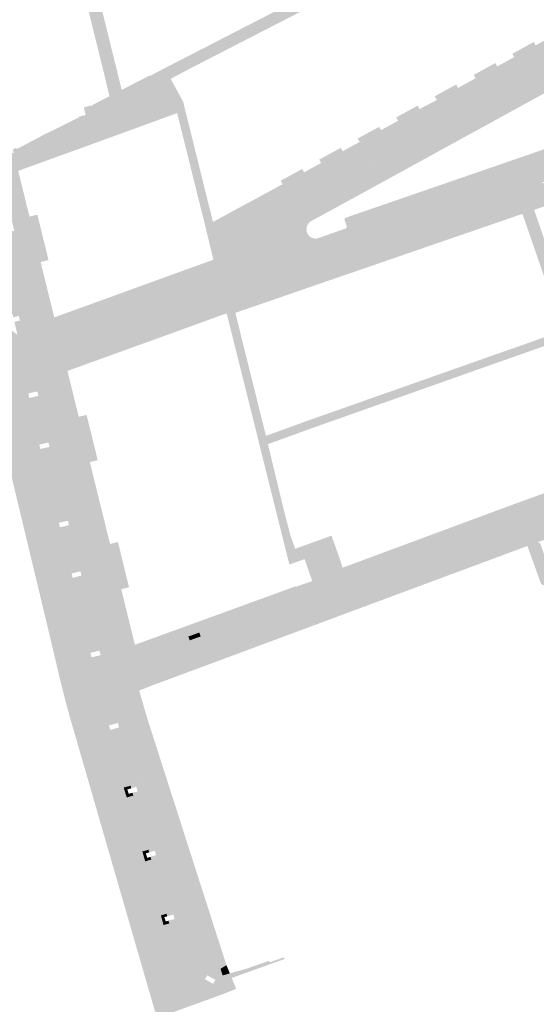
# Model space of a CAD drawing. Header units: inches. Extents: x 83221 to 84763, y 445855 to 447258.
# Tile 45 of 58: x 84414 to 84502, y 446314 to 446482. Entities that reach past the tile are written whole.
import ezdxf

# ---------------------------------------------------------------- set-up
doc = ezdxf.new("R2010")
doc.units = ezdxf.units.IN
doc.header["$MEASUREMENT"] = 0

msp = doc.modelspace()

# ---------------------------------------------------------------- hatches: boundary and pattern name
for points in [[(84436.69, 446471.03), (84437.27, 446468.8), (84421.72, 446460.94), (84415.13, 446457.6), (84414.35, 446460.41), (84416.27, 446461.42), (84418.14, 446462.41), (84420.09, 446463.37), (84422.68, 446464.66), (84424.12, 446465.39), (84424.09, 446465.5), (84425.22, 446465.76), (84425.19, 446465.88), (84425.17, 446465.96), (84424.91, 446467.06), (84426.45, 446467.44), (84426.43, 446467.5), (84427.62, 446468.11), (84429.29, 446468.97), (84428.71, 446471.38), (84428.5, 446472.29), (84427.07, 446478.08), (84426.85, 446478.97), (84425.42, 446484.76), (84425.2, 446485.66), (84424.44, 446488.74), (84426.82, 446489.09), (84427.31, 446487.25), (84427.25, 446487.22), (84427.97, 446484.53), (84428.02, 446484.42), (84427.83, 446484.4), (84428.06, 446483.49), (84431.15, 446471), (84431.38, 446470.06), (84436.27, 446472.57), (84436.31, 446472.47), (84437.26, 446473.01), (84446.05, 446477.53), (84451.65, 446480.42), (84456.05, 446482.68), (84460.44, 446484.94), (84466.08, 446487.84), (84470.46, 446490.09), (84474.87, 446492.37), (84480.62, 446495.27), (84484.98, 446497.54), (84489.38, 446499.83), (84495.02, 446502.72), (84499.4, 446504.94), (84503.8, 446507.17), (84509.35, 446510.08), (84511.4, 446511.14), (84513.53, 446512.23), (84518.93, 446515.02), (84521, 446516.08), (84523.11, 446517.17), (84525.72, 446518.52), (84526.01, 446518.67), (84526.5, 446517.77), (84526.76, 446517.29), (84527.08, 446516.92), (84523.97, 446515.32), (84516.63, 446511.55), (84513.56, 446509.97), (84510.49, 446508.39), (84503.2, 446504.64), (84500.14, 446503.07), (84497.08, 446501.49), (84489.91, 446497.8), (84486.84, 446496.22), (84483.78, 446494.65), (84476.42, 446490.86), (84473.35, 446489.28), (84470.28, 446487.71), (84463.01, 446483.97), (84461.31, 446483.09), (84459.95, 446482.39), (84456.89, 446480.82), (84449.77, 446477.16), (84446.71, 446475.58), (84443.65, 446474.01), (84439.75, 446471.95), (84441.88, 446468.03), (84446.97, 446447.48), (84445.66, 446446.76), (84445.52, 446447.31), (84440.9, 446465.89), (84440.84, 446466.08), (84440.62, 446467), (84439.13, 446469.74), (84438.05, 446471.72), (84436.69, 446471.03)], [(84533.44, 446489.81), (84495.88, 446469.22), (84454.21, 446446.36), (84450.51, 446444.29), (84450.55, 446444.31), (84450.59, 446444.35), (84450.62, 446444.38), (84450.65, 446444.42), (84450.68, 446444.46), (84450.71, 446444.5), (84450.73, 446444.54), (84450.74, 446444.59), (84450.76, 446444.64), (84450.77, 446444.69), (84450.77, 446444.74), (84450.77, 446444.79), (84450.76, 446444.84), (84450.75, 446444.89), (84450.74, 446444.93), (84450.72, 446444.98), (84450.23, 446445.86), (84450.22, 446445.88), (84450.21, 446445.91), (84450.2, 446445.93), (84450.19, 446445.96), (84450.19, 446445.98), (84450.19, 446446.01), (84450.19, 446446.03), (84450.19, 446446.06), (84450.19, 446446.08), (84450.2, 446446.11), (84450.21, 446446.13), (84450.22, 446446.16), (84450.24, 446446.18), (84450.25, 446446.2), (84450.27, 446446.22), (84450.29, 446446.23), (84450.31, 446446.25), (84450.33, 446446.26), (84450.35, 446446.28), (84494.6, 446470.54), (84523.08, 446486.2), (84532.13, 446491.18), (84532.79, 446490.03), (84532.81, 446490), (84532.83, 446489.96), (84532.86, 446489.93), (84532.89, 446489.9), (84532.92, 446489.87), (84532.96, 446489.85), (84532.99, 446489.82), (84533.03, 446489.81), (84533.07, 446489.79), (84533.11, 446489.78), (84533.15, 446489.77), (84533.19, 446489.77), (84533.23, 446489.77), (84533.28, 446489.77), (84533.32, 446489.78), (84533.36, 446489.78), (84533.4, 446489.8), (84533.44, 446489.81), (84533.44, 446489.81)], [(84494.6, 446470.54), (84450.35, 446446.28), (84450.33, 446446.26), (84450.32, 446446.26), (84450.3, 446446.25), (84450.23, 446446.18), (84450.18, 446446.06), (84450.19, 446445.93), (84450.23, 446445.86), (84450.72, 446444.98), (84450.74, 446444.93), (84450.75, 446444.89), (84450.76, 446444.84), (84450.77, 446444.79), (84450.77, 446444.74), (84450.77, 446444.69), (84450.76, 446444.64), (84450.74, 446444.59), (84450.73, 446444.54), (84450.71, 446444.5), (84450.68, 446444.46), (84450.65, 446444.42), (84450.62, 446444.38), (84450.59, 446444.35), (84450.55, 446444.31), (84450.51, 446444.29), (84450.47, 446444.26), (84450.31, 446444.11), (84450.23, 446444.02), (84450.15, 446443.91), (84450.08, 446443.8), (84450.02, 446443.68), (84449.98, 446443.56), (84449.94, 446443.44), (84449.92, 446443.32), (84449.9, 446443.2), (84449.9, 446443.08), (84449.91, 446442.95), (84449.73, 446440.95), (84449.73, 446440.87), (84449.72, 446440.8), (84449.7, 446440.73), (84449.68, 446440.66), (84449.65, 446440.59), (84449.62, 446440.52), (84449.58, 446440.46), (84449.54, 446440.41), (84449.49, 446440.35), (84449.44, 446440.31), (84449.38, 446440.26), (84448.64, 446439.57), (84448.44, 446439.41), (84448.23, 446439.26), (84448.02, 446439.14), (84447.04, 446441.06), (84445.66, 446446.76), (84446.97, 446447.48), (84455.97, 446452.35), (84458.56, 446453.77), (84458.87, 446453.94), (84462.55, 446455.96), (84465.13, 446457.38), (84465.45, 446457.55), (84469.15, 446459.56), (84471.71, 446460.98), (84472.03, 446461.16), (84475.67, 446463.16), (84478.28, 446464.59), (84478.6, 446464.77), (84482.27, 446466.78), (84484.89, 446468.15), (84485.23, 446468.33), (84488.85, 446470.39), (84491.49, 446471.84), (84491.86, 446472.05), (84495.54, 446474.07), (84498.12, 446475.48), (84498.44, 446475.66), (84502.1, 446477.67), (84504.69, 446479.09), (84505.02, 446479.27), (84508.7, 446481.29), (84511.27, 446482.7), (84511.59, 446482.88), (84515.26, 446484.89), (84517.84, 446486.3), (84518.16, 446486.48), (84521.85, 446488.5), (84523.08, 446486.2), (84494.6, 446470.54)], [(84417.35, 446447.18), (84418.5, 446442.5), (84418.88, 446440.96), (84417.53, 446440.63), (84418, 446438.72), (84419.86, 446431.16), (84419.95, 446431.19), (84420.7, 446429.14), (84417.79, 446428.08), (84416.84, 446427.75), (84416.47, 446427.67), (84416.09, 446427.62), (84415.72, 446427.6), (84415.34, 446427.62), (84414.96, 446427.67), (84414.6, 446427.76), (84414.24, 446427.87), (84413.89, 446428.02), (84413.56, 446428.2), (84413.05, 446430.41), (84414, 446430.63), (84413.81, 446431.4), (84412.87, 446431.17), (84412.75, 446431.71), (84416.27, 446432.57), (84414.06, 446441.9), (84410.59, 446441.05), (84409.95, 446443.83), (84410.84, 446444.04), (84410.63, 446444.8), (84409.77, 446444.6), (84409.64, 446445.15), (84413.03, 446445.98), (84410.76, 446455.31), (84406.13, 446454.19), (84405.44, 446457.07), (84407.36, 446457.5), (84402.09, 446478.79), (84400.3, 446478.37), (84400.12, 446479.12), (84400.07, 446479.35), (84400.04, 446479.52), (84400.73, 446479.7), (84400.85, 446479.19), (84402.26, 446479.38), (84402.2, 446480.1), (84403.18, 446480.36), (84408.55, 446460.18), (84409.1, 446458.12), (84412.92, 446459.31), (84413.69, 446456.22), (84415.15, 446450.3), (84415.62, 446448.39), (84416.97, 446448.72), (84417.35, 446447.18)], [(84512.99, 446474.63), (84475.18, 446453.87), (84475.08, 446454.05), (84476.14, 446454.62), (84474.65, 446457.29), (84473.61, 446456.73), (84473.5, 446456.94), (84495.88, 446469.22), (84511.31, 446477.68), (84511.43, 446477.47), (84510.42, 446476.91), (84511.89, 446474.24), (84512.89, 446474.8), (84512.99, 446474.63)], [(84502.1, 446477.67), (84498.44, 446475.66), (84498.12, 446476.23), (84501.79, 446478.25), (84502.1, 446477.67), (84502.1, 446477.67)], [(84495.54, 446474.07), (84491.86, 446472.05), (84491.54, 446472.62), (84495.23, 446474.65), (84495.54, 446474.07), (84495.54, 446474.07)], [(84440.84, 446466.08), (84433.07, 446463.24), (84428.75, 446461.67), (84426.21, 446460.74), (84413.78, 446456.24), (84413.69, 446456.22), (84412.92, 446459.31), (84412.78, 446459.89), (84413.33, 446460.15), (84413.45, 446459.94), (84414.35, 446460.41), (84415.13, 446457.6), (84421.72, 446460.94), (84437.27, 446468.8), (84436.69, 446471.03), (84438.05, 446471.72), (84439.13, 446469.74), (84440.62, 446467), (84440.84, 446466.08), (84440.84, 446466.08)], [(84512.3, 446453.15), (84507.19, 446451.39), (84501.85, 446449.54), (84499.86, 446448.86), (84497.52, 446448.05), (84494.52, 446447.02), (84489.42, 446445.26), (84484.31, 446443.5), (84479.21, 446441.74), (84477.1, 446441.01), (84474.1, 446439.97), (84468.99, 446438.22), (84463.89, 446436.46), (84461.58, 446435.66), (84458.79, 446434.69), (84456.48, 446433.89), (84453.44, 446432.85), (84450.8, 446431.94), (84449.97, 446434.45), (84450.2, 446434.54), (84450.44, 446434.64), (84450.66, 446434.76), (84450.88, 446434.89), (84451.09, 446435.04), (84451.29, 446435.2), (84452.91, 446436.54), (84453.09, 446436.7), (84453.29, 446436.85), (84453.49, 446436.99), (84453.72, 446437.11), (84453.95, 446437.21), (84454.2, 446437.29), (84454.24, 446437.3), (84454.28, 446437.31), (84454.32, 446437.31), (84454.36, 446437.31), (84454.4, 446437.31), (84454.44, 446437.3), (84454.48, 446437.29), (84454.52, 446437.28), (84454.56, 446437.26), (84454.59, 446437.24), (84454.63, 446437.22), (84454.66, 446437.2), (84454.69, 446437.17), (84454.72, 446437.14), (84454.74, 446437.11), (84454.76, 446437.07), (84454.78, 446437.04), (84454.8, 446437), (84454.81, 446436.96), (84455.16, 446436.04), (84455.17, 446436.02), (84455.17, 446436), (84455.18, 446435.98), (84455.19, 446435.96), (84455.2, 446435.94), (84455.21, 446435.92), (84455.22, 446435.9), (84455.24, 446435.89), (84455.25, 446435.88), (84455.27, 446435.86), (84455.29, 446435.85), (84455.31, 446435.84), (84455.33, 446435.84), (84455.35, 446435.83), (84455.37, 446435.83), (84455.39, 446435.82), (84455.41, 446435.82), (84455.43, 446435.83), (84455.45, 446435.83), (84455.47, 446435.83), (84455.49, 446435.84), (84455.51, 446435.85), (84464.89, 446439.07), (84464.91, 446439.08), (84464.93, 446439.1), (84464.96, 446439.11), (84464.98, 446439.12), (84465, 446439.14), (84465.01, 446439.16), (84465.03, 446439.18), (84465.05, 446439.2), (84465.06, 446439.23), (84465.07, 446439.25), (84465.08, 446439.27), (84465.08, 446439.3), (84465.09, 446439.33), (84465.09, 446439.35), (84465.09, 446439.38), (84465.08, 446439.4), (84465.08, 446439.43), (84465.07, 446439.46), (84465.06, 446439.5), (84465.05, 446439.55), (84465.04, 446439.59), (84465.04, 446439.64), (84465.05, 446439.69), (84465.05, 446439.73), (84465.07, 446439.78), (84465.08, 446439.82), (84465.1, 446439.86), (84465.13, 446439.9), (84465.15, 446439.94), (84465.18, 446439.97), (84465.21, 446440), (84465.25, 446440.03), (84465.28, 446440.06), (84465.32, 446440.08), (84465.36, 446440.1), (84465.4, 446440.11), (84465.44, 446440.12), (84465.48, 446440.13), (84465.53, 446440.13), (84465.57, 446440.13), (84465.61, 446440.12), (84465.65, 446440.12), (84465.69, 446440.1), (84465.73, 446440.09), (84465.77, 446440.07), (84465.8, 446440.05), (84465.84, 446440.02), (84465.87, 446440), (84465.9, 446439.97), (84465.92, 446439.94), (84465.94, 446439.9), (84465.96, 446439.87), (84465.98, 446439.83), (84466, 446439.79), (84466, 446439.77), (84466.01, 446439.74), (84466.02, 446439.72), (84466.03, 446439.69), (84466.05, 446439.67), (84466.06, 446439.65), (84466.08, 446439.63), (84466.1, 446439.62), (84466.12, 446439.6), (84466.14, 446439.59), (84466.17, 446439.58), (84466.19, 446439.57), (84466.21, 446439.56), (84466.24, 446439.56), (84466.26, 446439.55), (84466.29, 446439.55), (84466.31, 446439.55), (84466.34, 446439.56), (84466.36, 446439.56), (84466.38, 446439.57), (84466.41, 446439.58), (84490.98, 446448.09), (84491, 446448.1), (84491.02, 446448.1), (84491.04, 446448.1), (84491.05, 446448.11), (84491.07, 446448.12), (84491.09, 446448.13), (84491.11, 446448.14), (84491.12, 446448.16), (84491.14, 446448.17), (84491.15, 446448.19), (84491.16, 446448.2), (84491.17, 446448.22), (84491.18, 446448.24), (84491.19, 446448.26), (84491.19, 446448.28), (84491.2, 446448.3), (84491.2, 446448.32), (84491.2, 446448.34), (84491.19, 446448.36), (84491.19, 446448.38), (84491.18, 446448.4), (84491.18, 446448.42), (84491.17, 446448.44), (84491.15, 446448.46), (84491.14, 446448.5), (84491.13, 446448.54), (84491.12, 446448.58), (84491.12, 446448.62), (84491.12, 446448.66), (84491.12, 446448.71), (84491.13, 446448.75), (84491.14, 446448.79), (84491.16, 446448.83), (84491.18, 446448.87), (84491.2, 446448.9), (84491.22, 446448.94), (84491.25, 446448.97), (84491.28, 446449), (84491.31, 446449.02), (84491.34, 446449.05), (84491.38, 446449.07), (84491.41, 446449.08), (84491.45, 446449.1), (84491.49, 446449.11), (84491.53, 446449.12), (84491.57, 446449.13), (84491.61, 446449.14), (84491.65, 446449.14), (84491.69, 446449.14), (84491.73, 446449.13), (84491.77, 446449.12), (84491.81, 446449.11), (84491.85, 446449.09), (84491.88, 446449.07), (84491.91, 446449.05), (84491.94, 446449.03), (84491.97, 446449), (84492, 446448.98), (84492.02, 446448.95), (84492.04, 446448.91), (84492.06, 446448.88), (84492.07, 446448.84), (84492.08, 446448.81), (84492.09, 446448.77), (84492.1, 446448.75), (84492.12, 446448.72), (84492.14, 446448.7), (84492.15, 446448.68), (84492.17, 446448.66), (84492.19, 446448.65), (84492.22, 446448.63), (84492.24, 446448.62), (84492.26, 446448.61), (84492.29, 446448.6), (84492.32, 446448.6), (84492.34, 446448.59), (84492.37, 446448.59), (84492.4, 446448.59), (84492.42, 446448.6), (84492.45, 446448.6), (84492.48, 446448.61), (84497.19, 446450.25), (84497.21, 446450.26), (84497.24, 446450.26), (84497.26, 446450.27), (84497.28, 446450.27), (84497.3, 446450.28), (84497.32, 446450.3), (84497.34, 446450.31), (84497.35, 446450.32), (84497.37, 446450.34), (84497.39, 446450.36), (84497.4, 446450.38), (84497.41, 446450.4), (84497.42, 446450.42), (84497.43, 446450.44), (84497.43, 446450.46), (84497.44, 446450.48), (84497.44, 446450.5), (84497.44, 446450.52), (84497.44, 446450.55), (84497.43, 446450.57), (84497.43, 446450.59), (84497.42, 446450.61), (84497.41, 446450.63), (84497.4, 446450.65), (84497.06, 446451.58), (84497.05, 446451.61), (84497.04, 446451.65), (84497.03, 446451.69), (84497.02, 446451.72), (84497.02, 446451.76), (84497.02, 446451.8), (84497.02, 446451.84), (84497.03, 446451.88), (84497.04, 446451.91), (84497.05, 446451.95), (84497.07, 446451.98), (84497.09, 446452.02), (84497.11, 446452.05), (84497.13, 446452.08), (84497.16, 446452.11), (84497.19, 446452.13), (84497.22, 446452.15), (84497.26, 446452.17), (84503.04, 446454.17), (84503.08, 446454.18), (84503.12, 446454.18), (84503.17, 446454.19), (84503.21, 446454.19), (84503.25, 446454.19), (84503.3, 446454.18), (84503.34, 446454.17), (84503.38, 446454.16), (84503.42, 446454.14), (84503.46, 446454.12), (84503.49, 446454.1), (84503.53, 446454.07), (84503.56, 446454.04), (84503.59, 446454.01), (84503.61, 446453.98), (84503.64, 446453.94), (84503.66, 446453.9), (84503.67, 446453.86), (84504.02, 446452.91), (84504.03, 446452.88), (84504.05, 446452.86), (84504.06, 446452.84), (84504.08, 446452.82), (84504.09, 446452.8), (84504.11, 446452.78), (84504.13, 446452.76), (84504.15, 446452.75), (84504.18, 446452.74), (84504.2, 446452.73), (84504.23, 446452.72), (84504.25, 446452.71), (84504.28, 446452.71), (84504.3, 446452.71), (84504.33, 446452.71), (84504.35, 446452.71), (84504.38, 446452.72), (84504.4, 446452.72), (84513.82, 446456), (84513.85, 446456), (84513.87, 446456.01), (84513.89, 446456.01), (84513.91, 446456.02), (84513.93, 446456.03), (84513.95, 446456.05), (84513.97, 446456.06), (84513.99, 446456.08), (84514.01, 446456.1), (84514.02, 446456.11), (84514.03, 446456.13), (84514.04, 446456.16), (84514.05, 446456.18), (84514.06, 446456.2), (84514.06, 446456.22), (84514.06, 446456.24), (84514.06, 446456.26), (84514.06, 446456.29), (84514.06, 446456.31), (84514.06, 446456.33), (84514.05, 446456.35), (84514.04, 446456.37), (84514.03, 446456.41), (84514.01, 446456.45), (84514.01, 446456.49), (84514, 446456.53), (84514, 446456.57), (84514, 446456.61), (84514.01, 446456.65), (84514.02, 446456.69), (84514.03, 446456.73), (84514.05, 446456.76), (84514.07, 446456.8), (84514.09, 446456.83), (84514.12, 446456.87), (84514.14, 446456.89), (84514.17, 446456.92), (84514.21, 446456.95), (84514.24, 446456.97), (84514.28, 446456.98), (84514.32, 446457), (84514.36, 446457.01), (84514.4, 446457.02), (84514.44, 446457.03), (84514.49, 446457.03), (84514.53, 446457.03), (84514.57, 446457.03), (84514.62, 446457.02), (84514.66, 446457.01), (84514.7, 446456.99), (84514.74, 446456.97), (84514.78, 446456.95), (84514.82, 446456.93), (84514.85, 446456.9), (84514.89, 446456.87), (84514.91, 446456.83), (84514.94, 446456.79), (84514.96, 446456.75), (84514.98, 446456.71), (84515, 446456.67), (84515.01, 446456.65), (84515.02, 446456.63), (84515.03, 446456.6), (84515.05, 446456.58), (84515.06, 446456.57), (84515.08, 446456.55), (84515.1, 446456.53), (84515.12, 446456.52), (84515.15, 446456.51), (84515.17, 446456.5), (84515.19, 446456.49), (84515.22, 446456.49), (84515.24, 446456.48), (84515.26, 446456.48), (84515.29, 446456.48), (84515.31, 446456.48), (84515.34, 446456.49), (84515.36, 446456.5), (84539.94, 446464.98), (84539.96, 446464.99), (84539.98, 446465), (84540, 446465), (84540.02, 446465.01), (84540.04, 446465.02), (84540.05, 446465.04), (84540.07, 446465.05), (84540.08, 446465.07), (84540.1, 446465.08), (84540.11, 446465.1), (84540.12, 446465.12), (84540.13, 446465.14), (84540.13, 446465.16), (84540.14, 446465.18), (84540.14, 446465.2), (84540.14, 446465.22), (84540.14, 446465.24), (84540.14, 446465.26), (84540.14, 446465.28), (84540.13, 446465.3), (84540.13, 446465.32), (84540.12, 446465.34), (84540.11, 446465.35), (84540.1, 446465.39), (84540.09, 446465.44), (84540.08, 446465.48), (84540.08, 446465.52), (84540.09, 446465.57), (84540.09, 446465.61), (84540.11, 446465.65), (84540.12, 446465.69), (84540.14, 446465.73), (84540.16, 446465.77), (84540.18, 446465.81), (84540.21, 446465.84), (84540.24, 446465.87), (84540.27, 446465.9), (84540.31, 446465.93), (84540.35, 446465.95), (84540.39, 446465.97), (84540.43, 446465.99), (84540.47, 446466.01), (84540.52, 446466.01), (84540.56, 446466.01), (84540.61, 446466.01), (84540.65, 446466), (84540.7, 446466), (84540.74, 446465.98), (84540.78, 446465.97), (84540.83, 446465.95), (84540.87, 446465.92), (84540.91, 446465.89), (84540.94, 446465.86), (84540.98, 446465.82), (84541.01, 446465.79), (84541.04, 446465.75), (84541.06, 446465.7), (84541.08, 446465.66), (84541.08, 446465.64), (84541.09, 446465.62), (84541.09, 446465.6), (84541.1, 446465.58), (84541.11, 446465.57), (84541.12, 446465.55), (84541.13, 446465.54), (84541.14, 446465.52), (84541.15, 446465.51), (84541.17, 446465.5), (84541.18, 446465.49), (84541.2, 446465.48), (84541.22, 446465.47), (84541.24, 446465.46), (84541.26, 446465.46), (84541.28, 446465.45), (84541.3, 446465.45), (84541.32, 446465.45), (84541.33, 446465.46), (84541.35, 446465.46), (84541.37, 446465.47), (84541.39, 446465.47), (84541.41, 446465.48), (84541.43, 446465.49), (84541.44, 446465.5), (84541.46, 446465.52), (84550.88, 446468.78), (84550.91, 446468.78), (84550.93, 446468.8), (84550.95, 446468.81), (84550.97, 446468.82), (84550.99, 446468.84), (84551, 446468.85), (84551.02, 446468.87), (84551.03, 446468.89), (84551.04, 446468.91), (84551.05, 446468.94), (84551.06, 446468.96), (84551.07, 446468.98), (84551.07, 446469.01), (84551.07, 446469.03), (84551.07, 446469.06), (84551.07, 446469.08), (84551.07, 446469.11), (84551.06, 446469.13), (84550.73, 446470.08), (84550.71, 446470.12), (84550.71, 446470.16), (84550.7, 446470.21), (84550.7, 446470.25), (84550.7, 446470.3), (84550.71, 446470.34), (84550.72, 446470.39), (84550.74, 446470.43), (84550.76, 446470.47), (84550.78, 446470.51), (84550.81, 446470.55), (84550.84, 446470.59), (84550.87, 446470.62), (84550.91, 446470.65), (84550.95, 446470.68), (84550.99, 446470.71), (84551.03, 446470.72), (84551.9, 446470.99), (84552.07, 446471.05), (84554.07, 446467.47), (84543.17, 446463.68), (84543.13, 446463.8), (84540.8, 446463), (84537.82, 446461.97), (84532.71, 446460.21), (84527.61, 446458.44), (84522.5, 446456.68), (84520.4, 446455.95), (84517.4, 446454.92), (84512.3, 446453.15), (84512.3, 446453.15)], [(84538.07, 446469.93), (84498.08, 446456.13), (84469.61, 446446.34), (84469.64, 446446.36), (84469.67, 446446.39), (84469.7, 446446.42), (84469.73, 446446.45), (84469.75, 446446.48), (84469.77, 446446.52), (84469.79, 446446.55), (84469.8, 446446.59), (84469.81, 446446.63), (84469.82, 446446.67), (84469.82, 446446.71), (84469.82, 446446.75), (84469.82, 446446.79), (84469.81, 446446.83), (84469.8, 446446.86), (84469.79, 446446.9), (84469.46, 446447.81), (84469.45, 446447.83), (84469.45, 446447.86), (84469.44, 446447.88), (84469.44, 446447.91), (84469.44, 446447.93), (84469.44, 446447.95), (84469.44, 446447.98), (84469.45, 446448), (84469.46, 446448.03), (84469.47, 446448.05), (84469.48, 446448.07), (84469.49, 446448.09), (84469.51, 446448.11), (84469.52, 446448.13), (84469.54, 446448.14), (84469.56, 446448.16), (84469.58, 446448.17), (84469.6, 446448.18), (84469.63, 446448.19), (84469.65, 446448.2), (84497.37, 446457.76), (84536.71, 446471.38), (84536.74, 446471.39), (84536.77, 446471.4), (84536.79, 446471.4), (84536.82, 446471.4), (84536.84, 446471.4), (84536.87, 446471.4), (84536.9, 446471.39), (84536.92, 446471.38), (84536.95, 446471.37), (84536.97, 446471.36), (84536.99, 446471.35), (84537.01, 446471.33), (84537.03, 446471.31), (84537.05, 446471.3), (84537.06, 446471.28), (84537.08, 446471.26), (84537.09, 446471.23), (84537.1, 446471.21), (84537.43, 446470.27), (84537.45, 446470.22), (84537.47, 446470.18), (84537.5, 446470.14), (84537.53, 446470.1), (84537.56, 446470.06), (84537.6, 446470.03), (84537.63, 446470), (84537.67, 446469.98), (84537.72, 446469.96), (84537.76, 446469.94), (84537.8, 446469.93), (84537.85, 446469.92), (84537.89, 446469.91), (84537.94, 446469.91), (84537.98, 446469.92), (84538.03, 446469.92), (84538.07, 446469.93), (84538.07, 446469.93)], [(84488.85, 446470.39), (84485.23, 446468.33), (84484.85, 446468.95), (84488.53, 446470.97), (84488.85, 446470.39), (84488.85, 446470.39)], [(84482.27, 446466.78), (84478.6, 446464.77), (84478.28, 446465.35), (84481.96, 446467.36), (84482.27, 446466.78), (84482.27, 446466.78)], [(84475.67, 446463.16), (84472.03, 446461.16), (84471.71, 446461.74), (84475.38, 446463.74), (84475.67, 446463.16), (84475.67, 446463.16)], [(84503.04, 446454.17), (84497.26, 446452.17), (84478.12, 446445.56), (84478.05, 446445.76), (84479.06, 446446.11), (84478.06, 446449), (84477.05, 446448.65), (84476.97, 446448.87), (84498.08, 446456.13), (84518.02, 446463.01), (84518.08, 446462.83), (84516.92, 446462.43), (84517.91, 446459.53), (84519.08, 446459.94), (84519.15, 446459.73), (84503.04, 446454.17)], [(84469.15, 446459.56), (84465.45, 446457.55), (84465.13, 446458.13), (84468.81, 446460.15), (84469.15, 446459.56), (84469.15, 446459.56)], [(84478.12, 446445.56), (84454.2, 446437.29), (84453.95, 446437.21), (84453.72, 446437.11), (84453.49, 446436.99), (84453.29, 446436.85), (84453.09, 446436.7), (84452.91, 446436.54), (84451.29, 446435.2), (84451.09, 446435.04), (84450.88, 446434.89), (84450.66, 446434.76), (84450.44, 446434.64), (84450.2, 446434.54), (84449.97, 446434.45), (84443.72, 446432.18), (84438.53, 446430.29), (84430.96, 446427.54), (84429.07, 446426.86), (84426.25, 446425.84), (84424.33, 446425.18), (84422.62, 446429.84), (84425.81, 446430.99), (84428.63, 446432.03), (84437.36, 446435.17), (84443.01, 446437.24), (84447.29, 446438.82), (84447.53, 446438.9), (84447.77, 446439.01), (84448.02, 446439.14), (84448.02, 446439.14), (84448.23, 446439.26), (84448.44, 446439.41), (84448.64, 446439.57), (84449.38, 446440.26), (84449.49, 446440.35), (84449.63, 446440.52), (84449.7, 446440.69), (84449.73, 446440.84), (84449.73, 446440.95), (84449.91, 446442.95), (84449.9, 446443.08), (84449.9, 446443.2), (84449.92, 446443.32), (84449.94, 446443.44), (84449.98, 446443.56), (84450.02, 446443.68), (84450.08, 446443.8), (84450.15, 446443.91), (84450.23, 446444.02), (84450.31, 446444.11), (84450.41, 446444.2), (84450.51, 446444.29), (84454.21, 446446.36), (84473.5, 446456.94), (84473.61, 446456.73), (84472.73, 446456.25), (84474.21, 446453.57), (84475.08, 446454.05), (84475.18, 446453.87), (84468.47, 446450.19), (84463.81, 446447.65), (84463.7, 446447.59), (84463.53, 446447.47), (84463.34, 446447.28), (84463.18, 446447.06), (84463.06, 446446.81), (84463, 446446.61), (84462.96, 446446.4), (84462.96, 446446.1), (84463, 446445.82), (84463.1, 446445.54), (84463.23, 446445.31), (84463.39, 446445.1), (84463.59, 446444.93), (84463.82, 446444.79), (84464.08, 446444.69), (84464.35, 446444.64), (84464.63, 446444.64), (84464.89, 446444.69), (84469.61, 446446.34), (84476.97, 446448.87), (84477.05, 446448.65), (84475.98, 446448.28), (84476.96, 446445.39), (84478.05, 446445.76), (84478.12, 446445.56)], [(84462.55, 446455.96), (84458.87, 446453.94), (84458.55, 446454.52), (84462.23, 446456.54), (84462.55, 446455.96), (84462.55, 446455.96)], [(84476.14, 446454.62), (84474.21, 446453.57), (84472.73, 446456.25), (84474.65, 446457.29), (84476.14, 446454.62), (84476.14, 446454.62)], [(84497.26, 446452.17), (84497.22, 446452.15), (84497.19, 446452.13), (84497.16, 446452.11), (84497.13, 446452.08), (84497.11, 446452.05), (84497.09, 446452.02), (84497.07, 446451.98), (84497.05, 446451.95), (84497.04, 446451.91), (84497.03, 446451.88), (84497.02, 446451.84), (84497.02, 446451.8), (84497.02, 446451.76), (84497.02, 446451.72), (84497.03, 446451.69), (84497.04, 446451.65), (84497.05, 446451.61), (84497.06, 446451.58), (84497.4, 446450.65), (84497.41, 446450.63), (84497.42, 446450.61), (84497.43, 446450.59), (84497.43, 446450.57), (84497.44, 446450.55), (84497.44, 446450.52), (84497.44, 446450.5), (84497.44, 446450.48), (84497.43, 446450.46), (84497.43, 446450.44), (84497.42, 446450.42), (84497.41, 446450.4), (84497.4, 446450.38), (84497.39, 446450.36), (84497.37, 446450.34), (84497.35, 446450.32), (84497.34, 446450.31), (84497.32, 446450.3), (84497.3, 446450.28), (84497.28, 446450.27), (84497.26, 446450.27), (84497.24, 446450.26), (84497.21, 446450.26), (84497.19, 446450.25), (84492.48, 446448.61), (84492.45, 446448.6), (84492.42, 446448.6), (84492.4, 446448.59), (84492.37, 446448.59), (84492.34, 446448.59), (84492.32, 446448.6), (84492.29, 446448.6), (84492.26, 446448.61), (84492.24, 446448.62), (84492.22, 446448.63), (84492.19, 446448.65), (84492.17, 446448.66), (84492.15, 446448.68), (84492.14, 446448.7), (84492.12, 446448.72), (84492.1, 446448.75), (84492.09, 446448.77), (84492.08, 446448.81), (84492.07, 446448.84), (84492.06, 446448.88), (84492.04, 446448.91), (84492.02, 446448.95), (84492, 446448.98), (84491.97, 446449), (84491.94, 446449.03), (84491.91, 446449.05), (84491.88, 446449.07), (84491.85, 446449.09), (84491.81, 446449.11), (84491.77, 446449.12), (84491.73, 446449.13), (84491.69, 446449.14), (84491.65, 446449.14), (84491.61, 446449.14), (84491.57, 446449.13), (84491.53, 446449.12), (84491.49, 446449.11), (84491.45, 446449.1), (84491.41, 446449.08), (84491.38, 446449.07), (84491.34, 446449.05), (84491.31, 446449.02), (84491.28, 446449), (84491.25, 446448.97), (84491.22, 446448.94), (84491.2, 446448.9), (84491.18, 446448.87), (84491.16, 446448.83), (84491.14, 446448.79), (84491.13, 446448.75), (84491.12, 446448.71), (84491.12, 446448.66), (84491.12, 446448.62), (84491.12, 446448.58), (84491.13, 446448.54), (84491.14, 446448.5), (84491.15, 446448.46), (84491.17, 446448.44), (84491.18, 446448.42), (84491.18, 446448.4), (84491.19, 446448.38), (84491.19, 446448.36), (84491.2, 446448.34), (84491.2, 446448.32), (84491.2, 446448.3), (84491.19, 446448.28), (84491.19, 446448.26), (84491.18, 446448.24), (84491.17, 446448.22), (84491.16, 446448.2), (84491.15, 446448.19), (84491.14, 446448.17), (84491.12, 446448.16), (84491.11, 446448.14), (84491.09, 446448.13), (84491.07, 446448.12), (84491.05, 446448.11), (84491.04, 446448.1), (84491.02, 446448.1), (84491, 446448.1), (84490.98, 446448.09), (84466.41, 446439.58), (84466.38, 446439.57), (84466.36, 446439.56), (84466.34, 446439.56), (84466.31, 446439.55), (84466.29, 446439.55), (84466.26, 446439.55), (84466.24, 446439.56), (84466.21, 446439.56), (84466.19, 446439.57), (84466.17, 446439.58), (84466.14, 446439.59), (84466.12, 446439.6), (84466.1, 446439.62), (84466.08, 446439.63), (84466.06, 446439.65), (84466.05, 446439.67), (84466.03, 446439.69), (84466.02, 446439.72), (84466.01, 446439.74), (84466, 446439.77), (84466, 446439.79), (84465.98, 446439.83), (84465.96, 446439.87), (84465.94, 446439.9), (84465.92, 446439.94), (84465.9, 446439.97), (84465.87, 446440), (84465.84, 446440.02), (84465.8, 446440.05), (84465.77, 446440.07), (84465.73, 446440.09), (84465.69, 446440.1), (84465.65, 446440.12), (84465.61, 446440.12), (84465.57, 446440.13), (84465.53, 446440.13), (84465.48, 446440.13), (84465.44, 446440.12), (84465.4, 446440.11), (84465.36, 446440.1), (84465.32, 446440.08), (84465.28, 446440.06), (84465.25, 446440.03), (84465.21, 446440), (84465.18, 446439.97), (84465.15, 446439.94), (84465.13, 446439.9), (84465.1, 446439.86), (84465.08, 446439.82), (84465.07, 446439.78), (84465.05, 446439.73), (84465.05, 446439.69), (84465.04, 446439.64), (84465.04, 446439.59), (84465.05, 446439.55), (84465.06, 446439.5), (84465.07, 446439.46), (84465.08, 446439.43), (84465.08, 446439.4), (84465.09, 446439.38), (84465.09, 446439.35), (84465.09, 446439.33), (84465.08, 446439.3), (84465.08, 446439.27), (84465.07, 446439.25), (84465.06, 446439.23), (84465.05, 446439.2), (84465.03, 446439.18), (84465.01, 446439.16), (84465, 446439.14), (84464.98, 446439.12), (84464.96, 446439.11), (84464.93, 446439.1), (84464.91, 446439.08), (84464.89, 446439.07), (84455.51, 446435.85), (84455.49, 446435.84), (84455.47, 446435.83), (84455.45, 446435.83), (84455.43, 446435.83), (84455.41, 446435.82), (84455.39, 446435.82), (84455.37, 446435.83), (84455.35, 446435.83), (84455.33, 446435.84), (84455.31, 446435.84), (84455.29, 446435.85), (84455.27, 446435.86), (84455.25, 446435.88), (84455.24, 446435.89), (84455.22, 446435.9), (84455.21, 446435.92), (84455.2, 446435.94), (84455.19, 446435.96), (84455.18, 446435.98), (84455.17, 446436), (84455.17, 446436.02), (84455.16, 446436.04), (84454.81, 446436.96), (84454.8, 446437), (84454.78, 446437.04), (84454.76, 446437.07), (84454.74, 446437.11), (84454.72, 446437.14), (84454.69, 446437.17), (84454.66, 446437.2), (84454.63, 446437.22), (84454.59, 446437.24), (84454.56, 446437.26), (84454.52, 446437.28), (84454.48, 446437.29), (84454.44, 446437.3), (84454.4, 446437.31), (84454.36, 446437.31), (84454.32, 446437.31), (84454.28, 446437.31), (84454.24, 446437.3), (84454.2, 446437.29), (84497.26, 446452.17), (84497.26, 446452.17)], [(84521.88, 446432.72), (84517.36, 446431.12), (84514.49, 446430.11), (84511.69, 446429.13), (84509.19, 446428.25), (84512.86, 446418.09), (84516.74, 446407.38), (84514.78, 446406.69), (84511.62, 446415.41), (84507.23, 446427.54), (84504.76, 446426.67), (84501.9, 446425.66), (84499.09, 446424.66), (84494.56, 446423.07), (84491.71, 446422.06), (84488.89, 446421.06), (84484.39, 446419.47), (84483.92, 446420.82), (84488.43, 446422.41), (84491.24, 446423.4), (84494.09, 446424.41), (84498.63, 446426), (84501.43, 446426.99), (84504.29, 446428.01), (84506.75, 446428.88), (84503.57, 446438.1), (84499.86, 446448.86), (84501.85, 446449.54), (84505.56, 446438.8), (84508.75, 446429.59), (84511.24, 446430.47), (84514.05, 446431.47), (84516.9, 446432.48), (84521.41, 446434.07), (84524.23, 446435.07), (84527.08, 446436.08), (84531.61, 446437.68), (84534.42, 446438.67), (84537.29, 446439.68), (84541.79, 446441.27), (84544.61, 446442.27), (84547.46, 446443.28), (84549.91, 446444.14), (84550.36, 446442.81), (84547.91, 446441.94), (84545.05, 446440.93), (84542.23, 446439.93), (84537.73, 446438.34), (84534.87, 446437.32), (84532.06, 446436.33), (84527.55, 446434.73), (84524.68, 446433.72), (84521.88, 446432.72), (84521.88, 446432.72)], [(84478.06, 446449), (84479.06, 446446.11), (84476.96, 446445.39), (84475.98, 446448.28), (84478.06, 446449), (84478.06, 446449)], [(84409.23, 446440.72), (84414.06, 446441.9), (84416.27, 446432.57), (84411.46, 446431.39), (84409.23, 446440.72), (84409.23, 446440.72)], [(84442.78, 446437.87), (84437.16, 446435.79), (84437.36, 446435.17), (84428.63, 446432.03), (84428.42, 446432.64), (84425.57, 446431.61), (84425.81, 446430.99), (84422.62, 446429.84), (84420.7, 446429.14), (84419.95, 446431.19), (84431.54, 446435.39), (84432.39, 446435.7), (84434.9, 446436.62), (84437.33, 446437.5), (84442.04, 446439.21), (84447.06, 446441.02), (84448.02, 446439.14), (84448, 446439.13), (84447.77, 446439.01), (84447.53, 446438.9), (84447.29, 446438.82), (84443.01, 446437.24), (84442.78, 446437.87)], [(84443.01, 446437.24), (84437.36, 446435.17), (84437.16, 446435.79), (84442.78, 446437.87), (84443.01, 446437.24), (84443.01, 446437.24)], [(84439.59, 446428.32), (84437.15, 446427.44), (84434.63, 446426.53), (84425.1, 446423.08), (84424.33, 446425.18), (84426.25, 446425.84), (84426.48, 446425.21), (84429.29, 446426.25), (84429.07, 446426.86), (84430.96, 446427.54), (84438.53, 446430.29), (84438.76, 446429.67), (84443.95, 446431.56), (84443.72, 446432.18), (84449.97, 446434.45), (84450.8, 446431.94), (84449.36, 446431.65), (84449.32, 446431.63), (84449.25, 446431.83), (84444.29, 446430.03), (84439.59, 446428.32)], [(84428.63, 446432.03), (84425.81, 446430.99), (84425.57, 446431.61), (84428.42, 446432.64), (84428.63, 446432.03), (84428.63, 446432.03)], [(84443.72, 446432.18), (84443.95, 446431.56), (84438.76, 446429.67), (84438.53, 446430.29), (84443.72, 446432.18), (84443.72, 446432.18)], [(84417.79, 446428.08), (84419.46, 446423.4), (84418.07, 446422.87), (84417.67, 446422.69), (84417.28, 446422.47), (84416.91, 446422.22), (84416.57, 446421.94), (84416.25, 446421.63), (84415.96, 446421.3), (84415.7, 446420.94), (84415.48, 446420.55), (84415.29, 446420.17), (84415.13, 446419.77), (84415.01, 446419.35), (84414.93, 446418.93), (84414.88, 446418.51), (84414.87, 446418.08), (84414.89, 446417.65), (84414.96, 446417.22), (84415.02, 446416.89), (84415.07, 446416.73), (84409.79, 446415.5), (84406.37, 446429.61), (84411.59, 446430.9), (84411.69, 446430.53), (84411.83, 446430.17), (84411.99, 446429.83), (84412.19, 446429.5), (84412.41, 446429.2), (84412.66, 446428.91), (84412.94, 446428.65), (84413.24, 446428.41), (84413.56, 446428.2), (84413.89, 446428.02), (84414.24, 446427.87), (84414.6, 446427.76), (84414.96, 446427.67), (84415.34, 446427.62), (84415.72, 446427.6), (84416.09, 446427.62), (84416.47, 446427.67), (84416.84, 446427.75), (84417.79, 446428.08), (84417.79, 446428.08)], [(84468.53, 446413.86), (84466.29, 446413.07), (84463.38, 446412.03), (84456.37, 446409.48), (84458.99, 446398.59), (84460.21, 446393.88), (84461.03, 446391.59), (84467.22, 446393.84), (84468.62, 446389.97), (84469.12, 446388.36), (84463.82, 446386.41), (84462.64, 446389.82), (84460.03, 446388.91), (84455.02, 446408.99), (84449.36, 446431.65), (84450.8, 446431.94), (84456.03, 446410.9), (84462.89, 446413.4), (84465.81, 446414.43), (84468.07, 446415.22), (84470.89, 446416.22), (84473.74, 446417.23), (84478.26, 446418.82), (84481.07, 446419.81), (84483.92, 446420.82), (84484.39, 446419.47), (84481.55, 446418.46), (84478.72, 446417.46), (84474.21, 446415.87), (84471.37, 446414.86), (84468.53, 446413.86), (84468.53, 446413.86)], [(84422.62, 446429.84), (84424.33, 446425.18), (84419.46, 446423.4), (84417.79, 446428.08), (84422.62, 446429.84), (84422.62, 446429.84)], [(84429.07, 446426.86), (84429.29, 446426.25), (84426.48, 446425.21), (84426.25, 446425.84), (84429.07, 446426.86), (84429.07, 446426.86)], [(84425.76, 446412.96), (84426.91, 446408.28), (84427.28, 446406.75), (84425.94, 446406.42), (84426.41, 446404.5), (84427.66, 446399.42), (84428.92, 446394.33), (84429.39, 446392.42), (84430.73, 446392.75), (84431.11, 446391.23), (84432.26, 446386.53), (84432.64, 446385), (84431.3, 446384.67), (84431.77, 446382.77), (84433.64, 446375.19), (84434.45, 446372.78), (84430.18, 446371.25), (84429.88, 446371.16), (84429.57, 446371.09), (84429.26, 446371.06), (84428.94, 446371.05), (84428.62, 446371.07), (84428.31, 446371.11), (84428, 446371.18), (84427.7, 446371.28), (84427.56, 446371.34), (84427.11, 446373.25), (84427.79, 446373.41), (84427.57, 446374.17), (84426.93, 446374.02), (84426.81, 446374.51), (84430.21, 446375.33), (84427.96, 446384.68), (84424.61, 446383.86), (84423.9, 446386.86), (84424.52, 446387.03), (84424.31, 446387.73), (84423.73, 446387.59), (84423.63, 446388.02), (84426.9, 446388.81), (84425.27, 446395.79), (84421.99, 446394.99), (84421.86, 446395.51), (84422.39, 446395.63), (84422.17, 446396.39), (84421.68, 446396.27), (84421.58, 446396.74), (84424.73, 446397.49), (84422.79, 446406.86), (84419.37, 446406.08), (84418.7, 446408.93), (84419.04, 446409), (84418.85, 446409.75), (84418.53, 446409.68), (84418.4, 446410.22), (84421.58, 446410.97), (84419.92, 446417.9), (84416.77, 446417.14), (84416.65, 446417.62), (84417.15, 446417.74), (84416.97, 446418.5), (84416.47, 446418.39), (84415.83, 446421.12), (84415.96, 446421.3), (84416.25, 446421.63), (84416.57, 446421.94), (84416.91, 446422.22), (84417.28, 446422.47), (84417.67, 446422.69), (84418.07, 446422.87), (84419.46, 446423.4), (84424.33, 446425.18), (84425.1, 446423.08), (84422.2, 446422.03), (84422.11, 446422.01), (84423.57, 446416.08), (84424.04, 446414.16), (84425.38, 446414.49), (84425.76, 446412.96)], [(84416.65, 446417.62), (84416.77, 446417.14), (84415.07, 446416.73), (84415.02, 446416.89), (84414.96, 446417.22), (84414.89, 446417.65), (84414.87, 446418.08), (84414.88, 446418.51), (84414.93, 446418.93), (84415.01, 446419.35), (84415.13, 446419.77), (84415.29, 446420.17), (84415.48, 446420.55), (84415.7, 446420.94), (84415.83, 446421.12), (84416.47, 446418.39), (84415.43, 446418.16), (84415.6, 446417.38), (84416.65, 446417.62)], [(84439.39, 446375.28), (84439.61, 446374.68), (84434.74, 446372.89), (84434.45, 446372.78), (84433.64, 446375.19), (84433.72, 446375.21), (84446.17, 446379.74), (84448.67, 446380.65), (84461.1, 446385.18), (84461.13, 446385.1), (84463.93, 446386.07), (84463.82, 446386.41), (84469.12, 446388.36), (84497.45, 446398.87), (84515.21, 446405.33), (84514.72, 446406.67), (84514.78, 446406.69), (84516.74, 446407.38), (84516.81, 446407.41), (84517.27, 446406.06), (84558.31, 446420.91), (84559.75, 446421.43), (84561.48, 446416.7), (84561.52, 446416.56), (84563.29, 446411.62), (84563.44, 446411.67), (84564.91, 446407.59), (84563.37, 446407.03), (84558.09, 446405.11), (84553.01, 446403.27), (84547.93, 446401.43), (84542.85, 446399.59), (84537.77, 446397.74), (84532.69, 446395.9), (84527.61, 446394.05), (84522.54, 446392.21), (84517.46, 446390.37), (84512.15, 446388.44), (84510.67, 446387.98), (84503.27, 446385.33), (84503.18, 446385.57), (84503.06, 446385.53), (84500.77, 446391.87), (84500.7, 446392.07), (84502.32, 446392.67), (84502.36, 446392.68), (84502.41, 446392.69), (84502.45, 446392.69), (84502.5, 446392.69), (84502.54, 446392.68), (84502.59, 446392.67), (84502.63, 446392.66), (84502.68, 446392.64), (84502.72, 446392.62), (84502.76, 446392.59), (84502.79, 446392.57), (84502.83, 446392.53), (84502.86, 446392.5), (84502.89, 446392.46), (84502.91, 446392.42), (84502.93, 446392.38), (84502.95, 446392.34), (84504.29, 446388.58), (84504.31, 446388.54), (84504.33, 446388.5), (84504.35, 446388.46), (84504.37, 446388.43), (84504.4, 446388.4), (84504.44, 446388.37), (84504.47, 446388.34), (84504.51, 446388.32), (84504.55, 446388.29), (84504.59, 446388.28), (84504.63, 446388.26), (84504.67, 446388.25), (84504.71, 446388.25), (84504.76, 446388.25), (84504.8, 446388.25), (84504.85, 446388.25), (84504.89, 446388.26), (84504.93, 446388.28), (84510.02, 446390.12), (84527.45, 446396.43), (84527.47, 446396.44), (84527.49, 446396.45), (84527.51, 446396.46), (84527.53, 446396.47), (84527.55, 446396.48), (84527.57, 446396.5), (84527.59, 446396.52), (84527.6, 446396.54), (84527.61, 446396.56), (84527.62, 446396.58), (84527.63, 446396.6), (84527.64, 446396.62), (84527.65, 446396.65), (84527.65, 446396.67), (84527.65, 446396.7), (84527.65, 446396.72), (84527.65, 446396.75), (84527.64, 446396.77), (84527.63, 446396.8), (84527.62, 446396.82), (84527.61, 446396.84), (84527.62, 446396.92), (84527.63, 446397), (84527.66, 446397.07), (84527.68, 446397.14), (84527.72, 446397.21), (84527.76, 446397.28), (84527.8, 446397.35), (84527.86, 446397.41), (84527.91, 446397.46), (84527.96, 446397.48), (84528, 446397.48), (84528.05, 446397.49), (84528.09, 446397.49), (84528.14, 446397.49), (84528.18, 446397.48), (84528.23, 446397.47), (84528.27, 446397.45), (84528.31, 446397.43), (84528.35, 446397.41), (84528.39, 446397.39), (84528.42, 446397.36), (84528.45, 446397.33), (84528.48, 446397.3), (84528.5, 446397.26), (84528.53, 446397.22), (84528.55, 446397.18), (84528.56, 446397.14), (84528.57, 446397.12), (84528.58, 446397.1), (84528.59, 446397.08), (84528.6, 446397.06), (84528.61, 446397.04), (84528.63, 446397.03), (84528.64, 446397.01), (84528.66, 446397), (84528.68, 446396.98), (84528.7, 446396.97), (84528.72, 446396.96), (84528.74, 446396.96), (84528.76, 446396.95), (84528.79, 446396.95), (84528.81, 446396.95), (84528.83, 446396.95), (84528.85, 446396.95), (84528.88, 446396.95), (84528.9, 446396.96), (84528.92, 446396.97), (84528.94, 446396.98), (84548.72, 446404.14), (84548.74, 446404.15), (84548.76, 446404.16), (84548.79, 446404.17), (84548.81, 446404.19), (84548.82, 446404.21), (84548.84, 446404.23), (84548.85, 446404.25), (84548.87, 446404.27), (84548.88, 446404.29), (84548.89, 446404.32), (84548.89, 446404.34), (84548.9, 446404.36), (84548.9, 446404.39), (84548.9, 446404.41), (84548.9, 446404.44), (84548.9, 446404.46), (84548.89, 446404.49), (84548.89, 446404.51), (84548.87, 446404.55), (84548.86, 446404.59), (84548.85, 446404.63), (84548.85, 446404.67), (84548.85, 446404.71), (84548.85, 446404.75), (84548.86, 446404.8), (84548.87, 446404.84), (84548.88, 446404.88), (84548.9, 446404.91), (84548.92, 446404.95), (84548.95, 446404.99), (84548.98, 446405.02), (84549.01, 446405.05), (84549.04, 446405.08), (84549.08, 446405.1), (84549.11, 446405.12), (84549.15, 446405.14), (84549.19, 446405.16), (84549.23, 446405.17), (84549.27, 446405.18), (84549.31, 446405.19), (84549.35, 446405.19), (84549.39, 446405.19), (84549.43, 446405.19), (84549.46, 446405.18), (84549.5, 446405.17), (84549.54, 446405.16), (84549.58, 446405.15), (84549.61, 446405.13), (84549.65, 446405.1), (84549.68, 446405.08), (84549.71, 446405.05), (84549.73, 446405.02), (84549.76, 446404.99), (84549.78, 446404.96), (84549.8, 446404.92), (84549.81, 446404.88), (84549.83, 446404.84), (84549.83, 446404.82), (84549.84, 446404.8), (84549.84, 446404.78), (84549.85, 446404.76), (84549.87, 446404.74), (84549.88, 446404.72), (84549.89, 446404.71), (84549.91, 446404.69), (84549.93, 446404.68), (84549.94, 446404.67), (84549.96, 446404.66), (84549.98, 446404.65), (84550, 446404.64), (84550.02, 446404.64), (84550.05, 446404.64), (84550.07, 446404.63), (84550.09, 446404.64), (84550.11, 446404.64), (84550.13, 446404.64), (84550.15, 446404.65), (84550.17, 446404.66), (84550.19, 446404.67), (84550.21, 446404.68), (84561.97, 446408.92), (84562, 446408.93), (84562.04, 446408.95), (84562.07, 446408.97), (84562.11, 446409), (84562.14, 446409.03), (84562.17, 446409.06), (84562.19, 446409.09), (84562.21, 446409.12), (84562.23, 446409.16), (84562.25, 446409.2), (84562.26, 446409.24), (84562.27, 446409.28), (84562.28, 446409.32), (84562.28, 446409.36), (84562.28, 446409.4), (84562.27, 446409.44), (84562.27, 446409.48), (84562.25, 446409.52), (84562.24, 446409.56), (84560.73, 446413.8), (84559.18, 446418), (84559.17, 446418.04), (84559.15, 446418.08), (84559.12, 446418.12), (84559.1, 446418.16), (84559.07, 446418.19), (84559.03, 446418.22), (84559, 446418.25), (84558.96, 446418.27), (84558.92, 446418.29), (84558.88, 446418.31), (84558.84, 446418.33), (84558.79, 446418.34), (84558.74, 446418.34), (84558.7, 446418.34), (84558.65, 446418.34), (84558.6, 446418.34), (84558.56, 446418.33), (84498.32, 446396.5), (84472.31, 446386.85), (84462.19, 446383.1), (84444.87, 446376.61), (84444.65, 446377.28), (84442.77, 446376.59), (84443.01, 446375.94), (84442.44, 446375.73), (84442.22, 446376.33), (84439.39, 446375.28), (84439.39, 446375.28)], [(84415.07, 446416.73), (84419.92, 446417.9), (84421.58, 446410.97), (84416.76, 446409.83), (84415.07, 446416.73), (84415.07, 446416.73)], [(84419.95, 446396.35), (84420.4, 446394.6), (84422.07, 446387.64), (84423.1, 446383.49), (84425.35, 446374.15), (84420.01, 446372.82), (84419.19, 446376.28), (84409.79, 446415.5), (84415.07, 446416.73), (84416.76, 446409.83), (84417.72, 446405.7), (84419.95, 446396.35), (84419.95, 446396.35)], [(84539.11, 446405.98), (84502.36, 446392.68), (84502.36, 446392.68), (84500.7, 446392.07), (84496.67, 446390.57), (84496.34, 446391.46), (84497.55, 446391.9), (84496.49, 446394.78), (84495.28, 446394.33), (84494.94, 446395.25), (84498.32, 446396.5), (84537.42, 446410.67), (84537.75, 446409.75), (84536.7, 446409.35), (84537.74, 446406.46), (84538.79, 446406.87), (84539.11, 446405.98)], [(84418.7, 446408.93), (84419.37, 446406.08), (84417.72, 446405.7), (84416.76, 446409.83), (84418.4, 446410.22), (84418.53, 446409.68), (84417.3, 446409.4), (84417.48, 446408.66), (84418.7, 446408.93)], [(84417.72, 446405.7), (84422.79, 446406.86), (84424.73, 446397.49), (84419.95, 446396.35), (84417.72, 446405.7), (84417.72, 446405.7)], [(84420.64, 446396.03), (84420.84, 446395.27), (84421.86, 446395.51), (84421.99, 446394.99), (84420.4, 446394.6), (84419.95, 446396.35), (84421.58, 446396.74), (84421.68, 446396.27), (84420.64, 446396.03)], [(84420.4, 446394.6), (84425.27, 446395.79), (84426.9, 446388.81), (84422.07, 446387.64), (84420.4, 446394.6), (84420.4, 446394.6)], [(84496.67, 446390.57), (84466.09, 446379.2), (84451.07, 446373.61), (84436.45, 446368.18), (84434.74, 446372.89), (84439.61, 446374.68), (84442.44, 446375.73), (84443.01, 446375.94), (84444.87, 446376.61), (84462.19, 446383.1), (84472.31, 446386.85), (84494.94, 446395.25), (84495.28, 446394.33), (84494.39, 446394), (84495.5, 446391.14), (84496.34, 446391.46), (84496.67, 446390.57)], [(84496.49, 446394.78), (84497.55, 446391.9), (84495.5, 446391.14), (84494.39, 446394), (84496.49, 446394.78), (84496.49, 446394.78)], [(84423.9, 446386.86), (84424.61, 446383.86), (84423.1, 446383.49), (84422.07, 446387.64), (84423.63, 446388.02), (84423.73, 446387.59), (84422.83, 446387.37), (84423, 446386.61), (84423.9, 446386.86)], [(84423.1, 446383.49), (84427.96, 446384.68), (84430.21, 446375.33), (84425.35, 446374.15), (84423.1, 446383.49), (84423.1, 446383.49)], [(84444.87, 446376.61), (84443.01, 446375.94), (84442.77, 446376.59), (84444.65, 446377.28), (84444.87, 446376.61), (84444.87, 446376.61)], [(84442.44, 446375.73), (84439.61, 446374.68), (84439.39, 446375.28), (84442.22, 446376.33), (84442.44, 446375.73), (84442.44, 446375.73)], [(84434.37, 446367.37), (84430.75, 446366.04), (84430.42, 446365.85), (84430.11, 446365.63), (84429.83, 446365.38), (84429.56, 446365.1), (84429.33, 446364.8), (84429.12, 446364.48), (84428.95, 446364.15), (84428.82, 446363.83), (84428.71, 446363.5), (84428.64, 446363.17), (84428.59, 446362.83), (84428.57, 446362.49), (84428.58, 446362.14), (84428.62, 446361.8), (84428.69, 446361.47), (84428.75, 446361.23), (84423.42, 446359.73), (84422.71, 446362.15), (84422.04, 446364.57), (84421.41, 446367.01), (84420.92, 446368.94), (84420.46, 446370.88), (84420.01, 446372.82), (84425.35, 446374.15), (84425.45, 446373.67), (84425.55, 446373.38), (84425.68, 446373.1), (84425.83, 446372.83), (84426, 446372.57), (84426.19, 446372.33), (84426.4, 446372.11), (84426.63, 446371.9), (84426.87, 446371.72), (84427.13, 446371.55), (84427.41, 446371.4), (84427.7, 446371.28), (84428, 446371.18), (84428.31, 446371.11), (84428.62, 446371.07), (84428.94, 446371.05), (84429.26, 446371.06), (84429.57, 446371.09), (84429.88, 446371.16), (84430.18, 446371.25), (84434.45, 446372.78), (84434.74, 446372.89), (84436.45, 446368.18), (84435.98, 446367.98), (84434.37, 446367.37), (84434.37, 446367.37)], [(84427.11, 446373.25), (84427.56, 446371.34), (84427.41, 446371.4), (84427.13, 446371.55), (84426.87, 446371.72), (84426.63, 446371.9), (84426.4, 446372.11), (84426.19, 446372.33), (84426, 446372.57), (84425.83, 446372.83), (84425.68, 446373.1), (84425.55, 446373.38), (84425.45, 446373.67), (84425.35, 446374.15), (84426.81, 446374.51), (84426.93, 446374.02), (84426.03, 446373.8), (84426.23, 446373.03), (84427.11, 446373.25)], [(84444.6, 446334.98), (84449.28, 446320.4), (84448.27, 446319.79), (84447.15, 446323.44), (84446.93, 446323.35), (84446.18, 446325.88), (84445.92, 446325.8), (84445.15, 446328.28), (84444.88, 446328.2), (84447.47, 446319.31), (84446.2, 446318.55), (84446, 446318.66), (84445.77, 446318.29), (84444.63, 446317.6), (84440.69, 446319.79), (84440.55, 446320.26), (84445.31, 446321.6), (84443.28, 446328.59), (84439.51, 446327.53), (84439.37, 446328.01), (84440.42, 446328.3), (84440.21, 446329.05), (84439.16, 446328.76), (84439.04, 446329.2), (84442.82, 446330.3), (84440.18, 446339.55), (84436.44, 446338.46), (84436.3, 446338.93), (84437.24, 446339.22), (84437.04, 446339.96), (84436.09, 446339.69), (84435.96, 446340.15), (84439.7, 446341.23), (84437.04, 446350.46), (84433.36, 446349.4), (84433.23, 446349.88), (84434.12, 446350.13), (84433.87, 446350.89), (84433.01, 446350.64), (84432.89, 446351.09), (84436.53, 446352.16), (84433.86, 446361.38), (84430.28, 446360.37), (84430.15, 446360.83), (84430.93, 446361.06), (84430.72, 446361.82), (84429.94, 446361.59), (84429.12, 446364.48), (84429.33, 446364.8), (84429.56, 446365.1), (84429.83, 446365.38), (84430.11, 446365.63), (84430.42, 446365.85), (84430.75, 446366.04), (84434.37, 446367.37), (84434.41, 446367.23), (84434.44, 446367.13), (84434.55, 446366.73), (84435.73, 446362.65), (84444.6, 446334.98)], [(84429.12, 446364.48), (84429.94, 446361.59), (84429.2, 446361.37), (84429.43, 446360.62), (84430.15, 446360.83), (84430.28, 446360.37), (84429.05, 446360.03), (84428.75, 446361.23), (84428.69, 446361.47), (84428.62, 446361.8), (84428.58, 446362.14), (84428.57, 446362.49), (84428.59, 446362.83), (84428.64, 446363.17), (84428.71, 446363.5), (84428.82, 446363.83), (84428.95, 446364.15), (84429.12, 446364.48)], [(84429.05, 446360.03), (84431.72, 446350.76), (84432.24, 446349.07), (84434.91, 446339.84), (84435.4, 446338.15), (84438.08, 446328.92), (84438.53, 446327.26), (84440.55, 446320.26), (84435.27, 446318.71), (84423.42, 446359.73), (84428.75, 446361.23), (84429.05, 446360.03), (84429.05, 446360.03)], [(84429.05, 446360.03), (84433.86, 446361.38), (84436.53, 446352.16), (84431.72, 446350.76), (84429.05, 446360.03), (84429.05, 446360.03)], [(84433.36, 446349.4), (84432.24, 446349.07), (84431.72, 446350.76), (84432.89, 446351.09), (84433.01, 446350.64), (84432.35, 446350.45), (84432.57, 446349.7), (84433.23, 446349.88), (84433.36, 446349.4)], [(84432.24, 446349.07), (84437.04, 446350.46), (84439.7, 446341.23), (84434.91, 446339.84), (84432.24, 446349.07), (84432.24, 446349.07)], [(84436.3, 446338.93), (84436.44, 446338.46), (84435.4, 446338.15), (84434.91, 446339.84), (84435.96, 446340.15), (84436.09, 446339.69), (84435.52, 446339.53), (84435.73, 446338.76), (84436.3, 446338.93)], [(84435.4, 446338.15), (84440.18, 446339.55), (84442.82, 446330.3), (84438.08, 446328.92), (84435.4, 446338.15), (84435.4, 446338.15)], [(84438.67, 446328.62), (84438.9, 446327.87), (84439.37, 446328.01), (84439.51, 446327.53), (84438.53, 446327.26), (84438.08, 446328.92), (84439.04, 446329.2), (84439.16, 446328.76), (84438.67, 446328.62)], [(84438.53, 446327.26), (84443.28, 446328.59), (84445.31, 446321.6), (84440.55, 446320.26), (84438.53, 446327.26), (84438.53, 446327.26)], [(84444.88, 446328.2), (84445.15, 446328.28), (84445.92, 446325.8), (84446.18, 446325.88), (84446.93, 446323.35), (84447.15, 446323.44), (84448.62, 446318.65), (84453.12, 446319.92), (84453.1, 446319.94), (84456.55, 446321.15), (84456.65, 446320.89), (84459.1, 446321.75), (84459.19, 446321.45), (84448.01, 446317.44), (84444.88, 446328.2), (84444.88, 446328.2)], [(84440.69, 446319.79), (84448.57, 446315.41), (84437.41, 446311.36), (84435.41, 446318.25), (84435.27, 446318.71), (84440.55, 446320.26), (84440.69, 446319.79), (84440.69, 446319.79)], [(84449.28, 446320.4), (84449.86, 446319), (84448.62, 446318.65), (84448.27, 446319.79), (84449.28, 446320.4)], [(84450.18, 446318.22), (84450.77, 446316.78), (84450.93, 446316.35), (84448.57, 446315.41), (84444.63, 446317.6), (84445.77, 446318.29), (84445.6, 446318), (84447.02, 446317.21), (84447.39, 446317.9), (84446.2, 446318.55), (84447.47, 446319.31), (84448.01, 446317.44), (84450.18, 446318.22)]]:
    msp.add_hatch(color=256).paths.add_polyline_path(points, flags=0)

doc.saveas('drawing.dxf')
